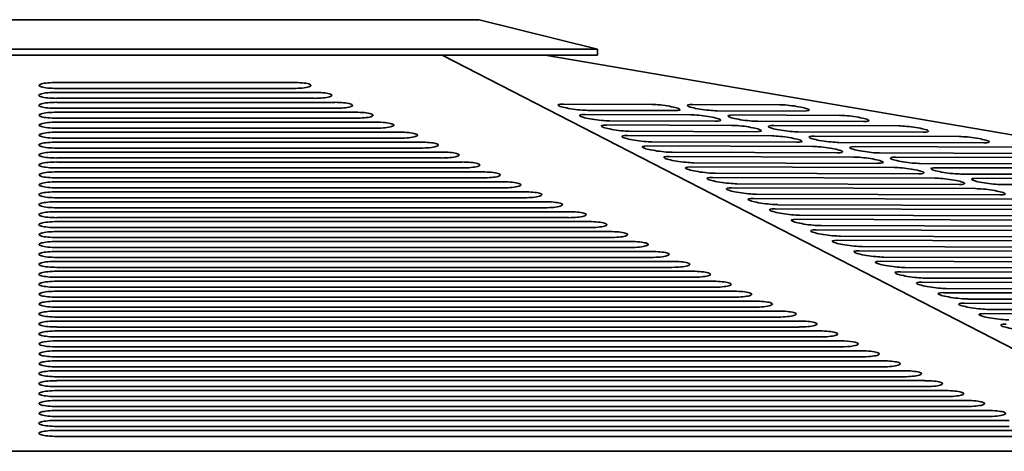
# Model space of a CAD drawing. Header units: millimetres. Extents: x 362 to 1318, y 320 to 868.
# Tile 9 of 11: x 836 to 1003, y 795 to 868. Entities that reach past the tile are written whole.
import ezdxf

# ---------------------------------------------------------------- set-up
doc = ezdxf.new("R2010")
doc.units = ezdxf.units.MM
doc.header["$LTSCALE"] = 4
doc.layers.add('Krawędzie widoczne(ISO)', color=7, linetype='Continuous', lineweight=35, true_color=0x262659)

msp = doc.modelspace()

# ---------------------------------------------------------------- linework, layer by layer
at = {"layer": 'Krawędzie widoczne(ISO)'}
for p, q in [((914, 868), (766, 868)), ((934, 863), (914, 868)), ((746, 863), (934, 863)), ((934, 862), (934, 863)), ((746, 862), (934, 862)), ((1037.99, 795), (907.73, 862)), ((925.18, 862), (1318, 795)), ((842.6, 857.39), (882.6, 857.39)), ((882.6, 856.38), (842.6, 856.38)), ((842.6, 855.7), (886.1, 855.7)), ((886.1, 854.7), (842.6, 854.7)), ((842.6, 854.02), (889.6, 854.02)), ((889.6, 853.01), (842.6, 853.01)), ((842.6, 852.34), (893.1, 852.34)), ((928.26, 853.73), (942.93, 853.68)), ((947.05, 852.62), (932.38, 852.66)), ((950.09, 853.66), (964.76, 853.62)), ((968.88, 852.55), (954.21, 852.59)), ((893.1, 851.33), (842.6, 851.33)), ((842.6, 850.66), (896.6, 850.66)), ((931.91, 851.96), (949.8, 851.9)), ((953.92, 850.83), (936.03, 850.89)), ((956.96, 851.88), (974.85, 851.82)), ((978.97, 850.76), (961.08, 850.81)), ((896.6, 849.65), (842.6, 849.65)), ((842.6, 848.98), (900.6, 848.98)), ((935.56, 850.19), (956.67, 850.12)), ((960.79, 849.05), (939.68, 849.12)), ((963.83, 850.1), (984.94, 850.03)), ((989.06, 848.96), (967.95, 849.03)), ((900.6, 847.97), (842.6, 847.97)), ((842.6, 847.3), (904.1, 847.3)), ((939.06, 848.41), (963.54, 848.34)), ((967.66, 847.27), (943.18, 847.34)), ((970.7, 848.32), (995.17, 848.24)), ((999.3, 847.17), (974.82, 847.25)), ((904.1, 846.29), (842.6, 846.29)), ((842.6, 845.62), (907.6, 845.62)), ((942.5, 846.64), (970.41, 846.56)), ((974.53, 845.49), (946.62, 845.57)), ((977.57, 846.53), (1005.48, 846.45)), ((907.6, 844.61), (842.6, 844.61)), ((842.6, 843.93), (911.1, 843.93)), ((946.14, 844.87), (977.28, 844.77)), ((1009.6, 845.38), (981.69, 845.46)), ((984.44, 844.75), (1015.57, 844.65)), ((911.1, 842.93), (842.6, 842.93)), ((842.6, 842.25), (914.6, 842.25)), ((949.79, 843.1), (984.15, 842.99)), ((981.4, 843.7), (950.26, 843.8)), ((1019.69, 843.58), (988.56, 843.68)), ((991.3, 842.97), (1025.66, 842.86)), ((914.6, 841.24), (842.6, 841.24)), ((842.6, 840.57), (918.1, 840.57)), ((953.44, 841.33), (991.02, 841.21)), ((988.27, 841.92), (953.91, 842.03)), ((1029.78, 841.79), (995.43, 841.9)), ((998.17, 841.19), (1035.75, 841.07)), ((918.1, 839.56), (842.6, 839.56)), ((842.6, 838.89), (921.6, 838.89)), ((956.73, 839.55), (997.88, 839.43)), ((995.14, 840.14), (957.56, 840.26)), ((1039.87, 840), (1002.29, 840.12)), ((921.6, 837.88), (842.6, 837.88)), ((842.6, 837.21), (925.1, 837.21)), ((960.38, 837.78), (1004.75, 837.64)), ((1002.01, 838.36), (960.85, 838.48)), ((925.1, 836.2), (842.6, 836.2)), ((842.6, 835.53), (929.1, 835.53)), ((964.03, 836.01), (1011.62, 835.86)), ((1008.88, 836.57), (964.5, 836.71)), ((929.1, 834.52), (842.6, 834.52)), ((967.68, 834.24), (1018.49, 834.08)), ((1015.74, 834.79), (968.15, 834.94)), ((842.6, 833.85), (932.6, 833.85)), ((932.6, 832.84), (842.6, 832.84)), ((970.97, 832.47), (1025.36, 832.3)), ((1022.61, 833.01), (971.8, 833.17)), ((842.6, 832.17), (936.1, 832.17)), ((936.1, 831.16), (842.6, 831.16)), ((974.61, 830.69), (1032.23, 830.51)), ((1029.48, 831.23), (975.09, 831.4)), ((842.6, 830.48), (939.6, 830.48)), ((939.6, 829.48), (842.6, 829.48)), ((978.26, 828.92), (1039.1, 828.73)), ((1036.35, 829.45), (978.74, 829.62)), ((842.6, 828.8), (943.1, 828.8)), ((943.1, 827.79), (842.6, 827.79)), ((1043.22, 827.66), (982.38, 827.85)), ((842.6, 827.12), (946.6, 827.12)), ((946.6, 826.11), (842.6, 826.11)), ((981.91, 827.15), (1045.97, 826.95)), ((1050.09, 825.88), (986.03, 826.08)), ((842.6, 825.44), (950.1, 825.44)), ((950.1, 824.43), (842.6, 824.43)), ((985.2, 825.38), (1052.84, 825.17)), ((1056.96, 824.1), (989.32, 824.31)), ((842.6, 823.76), (953.6, 823.76)), ((953.6, 822.75), (842.6, 822.75)), ((988.85, 823.61), (1059.71, 823.39)), ((1063.83, 822.32), (992.97, 822.54)), ((842.6, 822.08), (957.1, 822.08)), ((957.1, 821.07), (842.6, 821.07)), ((992.5, 821.83), (1066.58, 821.6)), ((1070.7, 820.53), (996.62, 820.76)), ((842.6, 820.4), (960.6, 820.4)), ((960.6, 819.39), (842.6, 819.39)), ((996, 820.06), (1073.44, 819.82)), ((1077.57, 818.75), (1000.12, 818.99)), ((842.6, 818.71), (964.6, 818.71)), ((964.6, 817.71), (842.6, 817.71)), ((999.44, 818.29), (1080.31, 818.04)), ((842.6, 817.03), (968.1, 817.03)), ((968.1, 816.02), (842.6, 816.02)), ((842.6, 815.35), (971.6, 815.35)), ((971.6, 814.34), (842.6, 814.34)), ((842.6, 813.67), (975.1, 813.67)), ((975.1, 812.66), (842.6, 812.66)), ((842.6, 811.99), (978.66, 811.99)), ((978.66, 810.98), (842.6, 810.98)), ((842.6, 810.31), (982.22, 810.31)), ((982.22, 809.3), (842.6, 809.3)), ((842.6, 808.63), (985.78, 808.63)), ((985.78, 807.62), (842.6, 807.62)), ((842.6, 806.95), (989.34, 806.95)), ((989.34, 805.94), (842.6, 805.94)), ((842.6, 805.26), (992.9, 805.26)), ((992.9, 804.26), (842.6, 804.26)), ((842.6, 803.58), (996.46, 803.58)), ((996.46, 802.57), (842.6, 802.57)), ((842.6, 801.9), (1000.02, 801.9)), ((1000.02, 800.89), (842.6, 800.89)), ((842.6, 800.22), (1003.57, 800.22)), ((1003.57, 799.21), (842.6, 799.21)), ((842.6, 798.54), (1007.13, 798.54)), ((1007.13, 797.53), (842.6, 797.53)), ((1037.99, 795), (642.01, 795))]:
    msp.add_line(p, q, dxfattribs=at)
for centre, major_axis, ratio, start_param, end_param in [((842.6, 856.88), (-3, 0), 0.168133, 4.712389, 7.853982), ((882.6, 856.88), (3, 0), 0.168133, 4.712389, 7.853982), ((842.6, 855.2), (-3, 0), 0.168133, 4.712389, 7.853982), ((886.1, 855.2), (3, 0), 0.168133, 4.712389, 7.853982), ((842.6, 853.52), (-3, 0), 0.168133, 4.712389, 7.853982), ((889.6, 853.52), (3, 0), 0.168133, 4.712389, 7.853982), ((842.6, 851.84), (-3, 0), 0.168133, 4.712389, 7.853982), ((893.1, 851.84), (3, 0), 0.168133, 4.712389, 7.853982), ((930.32, 853.2), (-2.98, 0.38), 0.126035, 5.49338, 8.634973), ((944.99, 853.15), (2.98, -0.38), 0.126035, 5.49338, 8.634973), ((952.15, 853.13), (-2.98, 0.38), 0.126035, 5.49338, 8.634973), ((966.82, 853.08), (2.98, -0.38), 0.126035, 5.49338, 8.634973), ((842.6, 850.16), (-3, 0), 0.168133, 4.712389, 7.853982), ((896.6, 850.16), (3, 0), 0.168133, 4.712389, 7.853982), ((933.97, 851.42), (-2.98, 0.38), 0.126035, 5.49338, 8.634973), ((951.86, 851.37), (2.98, -0.38), 0.126035, 5.49338, 8.634973), ((959.02, 851.35), (-2.98, 0.38), 0.126035, 5.49338, 8.634973), ((976.91, 851.29), (2.98, -0.38), 0.126035, 5.49338, 8.634973), ((842.6, 848.47), (-3, 0), 0.168133, 4.712389, 7.853982), ((900.6, 848.47), (3, 0), 0.168133, 4.712389, 7.853982), ((937.62, 849.65), (-2.98, 0.38), 0.126035, 5.49338, 8.634973), ((958.73, 849.59), (2.98, -0.38), 0.126035, 5.49338, 8.634973), ((965.89, 849.56), (-2.98, 0.38), 0.126035, 5.49338, 8.634973), ((987, 849.5), (2.98, -0.38), 0.126035, 5.49338, 8.634973), ((842.6, 846.79), (-3, 0), 0.168133, 4.712389, 7.853982), ((904.1, 846.79), (3, 0), 0.168133, 4.712389, 7.853982), ((941.12, 847.88), (-2.98, 0.38), 0.126035, 5.49338, 8.634973), ((965.6, 847.8), (2.98, -0.38), 0.126035, 5.49338, 8.634973), ((972.76, 847.78), (-2.98, 0.38), 0.126035, 5.49338, 8.634973), ((997.24, 847.7), (2.98, -0.38), 0.126035, 5.49338, 8.634973), ((842.6, 845.11), (-3, 0), 0.168133, 4.712389, 7.853982), ((907.6, 845.11), (3, 0), 0.168133, 4.712389, 7.853982), ((944.56, 846.11), (-2.98, 0.38), 0.126035, 5.49338, 8.634973), ((972.47, 846.02), (2.98, -0.38), 0.126035, 5.49338, 8.634973), ((979.63, 846), (-2.98, 0.38), 0.126035, 5.49338, 8.634973), ((842.6, 843.43), (-3, 0), 0.168133, 4.712389, 7.853982), ((911.1, 843.43), (3, 0), 0.168133, 4.712389, 7.853982), ((948.2, 844.34), (-2.98, 0.38), 0.126035, 5.49338, 8.634973), ((979.34, 844.24), (2.98, -0.38), 0.126035, 5.49338, 8.634973), ((986.5, 844.22), (-2.98, 0.38), 0.126035, 5.49338, 8.634973), ((842.6, 841.75), (-3, 0), 0.168133, 4.712389, 7.853982), ((914.6, 841.75), (3, 0), 0.168133, 4.712389, 7.853982), ((951.85, 842.56), (-2.98, 0.38), 0.126035, 5.49338, 8.634973), ((986.21, 842.46), (2.98, -0.38), 0.126035, 5.49338, 8.634973), ((993.36, 842.43), (-2.98, 0.38), 0.126035, 5.49338, 8.634973), ((842.6, 840.07), (-3, 0), 0.168133, 4.712389, 7.853982), ((918.1, 840.07), (3, 0), 0.168133, 4.712389, 7.853982), ((955.5, 840.79), (-2.98, 0.38), 0.126035, 5.49338, 8.634973), ((993.08, 840.67), (2.98, -0.38), 0.126035, 5.49338, 8.634973), ((1000.23, 840.65), (-2.98, 0.38), 0.126035, 5.49338, 8.634973), ((842.6, 838.39), (-3, 0), 0.168133, 4.712389, 7.853982), ((921.6, 838.39), (3, 0), 0.168133, 4.712389, 7.853982), ((958.79, 839.02), (-2.98, 0.38), 0.126035, 5.49338, 8.634973), ((999.95, 838.89), (2.98, -0.38), 0.126035, 5.49338, 8.634973), ((842.6, 836.7), (-3, 0), 0.168133, 4.712389, 7.853982), ((925.1, 836.7), (3, 0), 0.168133, 4.712389, 7.853982), ((962.44, 837.25), (-2.98, 0.38), 0.126035, 5.49338, 8.634973), ((842.6, 835.02), (-3, 0), 0.168133, 4.712389, 7.853982), ((929.1, 835.02), (3, 0), 0.168133, 4.712389, 7.853982), ((966.09, 835.48), (-2.98, 0.38), 0.126035, 5.49338, 8.634973), ((969.74, 833.7), (-2.98, 0.38), 0.126035, 5.49338, 8.634973), ((842.6, 833.34), (-3, 0), 0.168133, 4.712389, 7.853982), ((932.6, 833.34), (3, 0), 0.168133, 4.712389, 7.853982), ((973.03, 831.93), (-2.98, 0.38), 0.126035, 5.49338, 8.634973), ((842.6, 831.66), (-3, 0), 0.168133, 4.712389, 7.853982), ((936.1, 831.66), (3, 0), 0.168133, 4.712389, 7.853982), ((976.67, 830.16), (-2.98, 0.38), 0.126035, 5.49338, 8.634973), ((842.6, 829.98), (-3, 0), 0.168133, 4.712389, 7.853982), ((939.6, 829.98), (3, 0), 0.168133, 4.712389, 7.853982), ((980.32, 828.39), (-2.98, 0.38), 0.126035, 5.49338, 8.634973), ((842.6, 828.3), (-3, 0), 0.168133, 4.712389, 7.853982), ((943.1, 828.3), (3, 0), 0.168133, 4.712389, 7.853982), ((842.6, 826.62), (-3, 0), 0.168133, 4.712389, 7.853982), ((946.6, 826.62), (3, 0), 0.168133, 4.712389, 7.853982), ((983.97, 826.61), (-2.98, 0.38), 0.126035, 5.49338, 8.634973), ((842.6, 824.94), (-3, 0), 0.168133, 4.712389, 7.853982), ((950.1, 824.94), (3, 0), 0.168133, 4.712389, 7.853982), ((987.26, 824.84), (-2.98, 0.38), 0.126035, 5.49338, 8.634973), ((842.6, 823.25), (-3, 0), 0.168133, 4.712389, 7.853982), ((953.6, 823.25), (3, 0), 0.168133, 4.712389, 7.853982), ((990.91, 823.07), (-2.98, 0.38), 0.126035, 5.49338, 8.634973), ((842.6, 821.57), (-3, 0), 0.168133, 4.712389, 7.853982), ((957.1, 821.57), (3, 0), 0.168133, 4.712389, 7.853982), ((994.56, 821.3), (-2.98, 0.38), 0.126035, 5.49338, 8.634973), ((842.6, 819.89), (-3, 0), 0.168133, 4.712389, 7.853982), ((960.6, 819.89), (3, 0), 0.168133, 4.712389, 7.853982), ((998.06, 819.53), (-2.98, 0.38), 0.126035, 5.49338, 8.634973), ((842.6, 818.21), (-3, 0), 0.168133, 4.712389, 7.853982), ((964.6, 818.21), (3, 0), 0.168133, 4.712389, 7.853982), ((1001.5, 817.76), (-2.98, 0.38), 0.126035, 5.49338, 8.634973), ((842.6, 816.53), (-3, 0), 0.168133, 4.712389, 7.853982), ((968.1, 816.53), (3, 0), 0.168133, 4.712389, 7.853982), ((1005.14, 815.98), (-2.98, 0.38), 0.126035, 5.49338, 8.634973), ((842.6, 814.85), (-3, 0), 0.168133, 4.712389, 7.853982), ((971.6, 814.85), (3, 0), 0.168133, 4.712389, 7.853982), ((842.6, 813.17), (-3, 0), 0.168133, 4.712389, 7.853981), ((975.1, 813.17), (3, 0), 0.168133, 4.712389, 7.853981), ((842.6, 811.48), (-3, 0), 0.168133, 4.712389, 7.853982), ((978.66, 811.48), (3, 0), 0.168133, 4.712389, 7.853982), ((842.6, 809.8), (-3, 0), 0.168133, 4.712389, 7.853982), ((982.22, 809.8), (3, 0), 0.168133, 4.712389, 7.853982), ((842.6, 808.12), (-3, 0), 0.168133, 4.712389, 7.853982), ((985.78, 808.12), (3, 0), 0.168133, 4.712389, 7.853982), ((842.6, 806.44), (-3, 0), 0.168133, 4.712389, 7.853982), ((989.34, 806.44), (3, 0), 0.168133, 4.712389, 7.853982), ((842.6, 804.76), (-3, 0), 0.168133, 4.712389, 7.853982), ((992.9, 804.76), (3, 0), 0.168133, 4.712389, 7.853982), ((842.6, 803.08), (-3, 0), 0.168133, 4.712389, 7.853982), ((996.46, 803.08), (3, 0), 0.168133, 4.712389, 7.853982), ((842.6, 801.4), (-3, 0), 0.168133, 4.712389, 7.853982), ((1000.02, 801.4), (3, 0), 0.168133, 4.712389, 7.853982), ((842.6, 799.72), (-3, 0), 0.168133, 4.712389, 7.853982), ((842.6, 798.03), (-3, 0), 0.168133, 4.712389, 7.853982)]:
    msp.add_ellipse(centre, major_axis=major_axis, ratio=ratio, start_param=start_param, end_param=end_param, dxfattribs=at)

doc.saveas('drawing.dxf')
